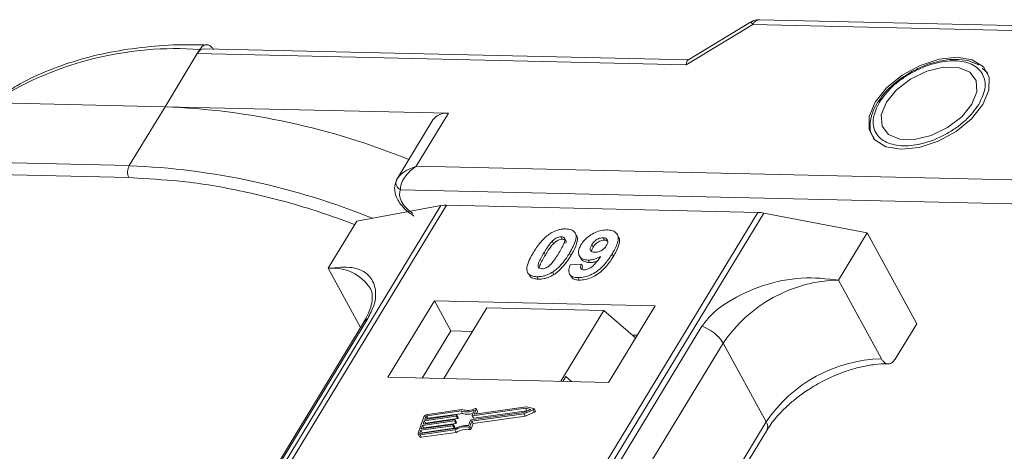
# Model space of a CAD drawing. Header units: millimetres. Extents: x -623 to 852, y 50 to 1083.
# Tile 60 of 72: x 355 to 407, y 1000 to 1023. Entities that reach past the tile are written whole.
import ezdxf

# ---------------------------------------------------------------- set-up
doc = ezdxf.new("R2010")
doc.units = ezdxf.units.MM

msp = doc.modelspace()

# ---------------------------------------------------------------- linework, layer by layer
at = {"color": 7, "linetype": 'Continuous', "lineweight": 15}
for p, q in [((393.446, 1022.782), (390.184, 1020.805)), ((431.662, 1022.044), (393.922, 1022.91)), ((390.095, 1020.561), (393.557, 1022.66)), ((393.557, 1022.66), (431.297, 1021.794)), ((364.624, 1021.146), (364.755, 1021.361)), ((390.203, 1020.817), (364.989, 1021.395)), ((362.943, 1018.384), (364.624, 1021.146)), ((364.624, 1021.146), (390.095, 1020.561)), ((405.705, 1020.22), (405.509, 1020.395)), ((405.735, 1020.201), (405.803, 1020.11)), ((350.424, 1018.671), (362.943, 1018.384)), ((400.209, 1018.806), (400.101, 1018.654)), ((362.943, 1018.384), (361.076, 1015.315)), ((377.714, 1018.045), (362.943, 1018.384)), ((376.9, 1017.699), (375.032, 1014.629)), ((376.033, 1015.283), (377.714, 1018.045)), ((361.076, 1015.315), (325.468, 1016.132)), ((325.454, 1015.51), (361.062, 1014.693)), ((426.629, 1014.122), (376.033, 1015.283)), ((361.062, 1014.693), (361.516, 1014.659)), ((375.051, 1014.659), (374.963, 1014.442)), ((375.201, 1014.057), (426.6, 1012.878)), ((377.317, 1013.234), (355.528, 977.424)), ((355.797, 977.418), (377.603, 1013.255)), ((372.94, 1012.428), (377.317, 1013.234)), ((377.603, 1013.255), (393.82, 1012.883)), ((393.82, 1012.883), (372.013, 977.046)), ((372.346, 977.038), (394.136, 1012.848)), ((394.136, 1012.848), (399.517, 1011.818)), ((372.94, 1012.428), (371.446, 1009.973)), ((383.579, 1011.615), (383.648, 1011.489)), ((384.376, 1011.685), (384.308, 1011.811)), ((385.833, 1011.438), (385.764, 1011.564)), ((386.564, 1011.62), (386.495, 1011.746)), ((398.023, 1009.363), (399.517, 1011.818)), ((399.517, 1011.818), (402.104, 1007.091)), ((383.107, 1011.381), (383.176, 1011.255)), ((385.179, 1011.205), (385.248, 1011.079)), ((382.685, 1010.79), (382.754, 1010.664)), ((384.077, 1010.629), (384.008, 1010.755)), ((384.524, 1010.625), (384.593, 1010.499)), ((386.3, 1010.599), (386.231, 1010.725)), ((371.446, 1009.973), (373.128, 1006.898)), ((384.049, 1010.147), (384.633, 1010.186)), ((384.633, 1010.186), (384.702, 1010.06)), ((384.99, 1010.401), (385.059, 1010.275)), ((381.89, 1009.674), (381.959, 1009.548)), ((382.315, 1009.537), (382.384, 1009.411)), ((383.121, 1009.771), (383.19, 1009.645)), ((384.013, 1009.681), (384.082, 1009.555)), ((384.448, 1009.488), (384.517, 1009.362)), ((400.265, 1005.266), (398.023, 1009.363)), ((376.977, 1008.29), (374.549, 1004.301)), ((388.47, 1008.027), (376.977, 1008.29)), ((376.977, 1008.29), (377.839, 1006.714)), ((379.699, 1007.917), (377.458, 1004.234)), ((385.805, 1007.777), (379.699, 1007.917)), ((386.042, 1004.037), (388.47, 1008.027)), ((358.194, 982.189), (373.506, 1007.354)), ((383.564, 1004.094), (385.805, 1007.777)), ((385.805, 1007.777), (387.449, 1006.349)), ((373.292, 1007.168), (357.979, 982.002)), ((390.911, 1006.955), (375.598, 981.789)), ((400.983, 1005.249), (402.104, 1007.091)), ((377.839, 1006.714), (376.345, 1004.259)), ((378.952, 1006.689), (377.839, 1006.714)), ((387.536, 1006.492), (387.278, 1006.498)), ((376.705, 980.912), (392.018, 1006.078)), ((394.26, 1001.98), (392.018, 1006.078)), ((374.549, 1004.301), (386.042, 1004.037)), ((383.813, 1004.347), (383.658, 1004.092)), ((384.119, 1004.081), (383.813, 1004.347)), ((381.763, 1002.764), (379.076, 1002.383)), ((382.15, 1002.682), (381.763, 1002.764)), ((376.431, 1002.243), (376.126, 1001.392)), ((378.107, 1002.279), (376.446, 1002.043)), ((376.472, 1002.114), (378.132, 1002.35)), ((376.523, 1002.256), (376.472, 1002.114)), ((376.591, 1002.131), (376.523, 1002.256)), ((378.369, 1002.552), (376.581, 1002.298)), ((376.581, 1002.298), (376.65, 1002.172)), ((378.423, 1002.627), (376.607, 1002.369)), ((376.65, 1002.172), (378.438, 1002.426)), ((378.176, 1002.153), (378.107, 1002.279)), ((378.149, 1002.335), (378.136, 1002.3)), ((378.205, 1002.174), (378.136, 1002.3)), ((378.217, 1002.218), (378.149, 1002.344)), ((378.218, 1002.209), (378.149, 1002.335)), ((378.205, 1002.174), (378.218, 1002.209)), ((378.438, 1002.426), (378.369, 1002.552)), ((378.883, 1002.086), (381.642, 1002.478)), ((378.926, 1002.025), (381.635, 1002.41)), ((378.942, 1002.313), (379.041, 1002.587)), ((378.943, 1002.304), (379.012, 1002.178)), ((381.718, 1002.691), (378.959, 1002.299)), ((379.028, 1002.173), (378.959, 1002.299)), ((378.995, 1001.899), (381.704, 1002.283)), ((379.028, 1002.173), (381.787, 1002.565)), ((379.06, 1002.397), (379.152, 1002.654)), ((379.067, 1002.383), (379.06, 1002.397)), ((379.22, 1002.546), (379.151, 1002.672)), ((379.152, 1002.654), (379.221, 1002.528)), ((379.174, 1002.397), (379.221, 1002.528)), ((381.635, 1002.41), (382.127, 1002.617)), ((381.704, 1002.283), (381.635, 1002.41)), ((381.642, 1002.478), (382.004, 1002.63)), ((381.704, 1002.283), (382.196, 1002.491)), ((382.004, 1002.63), (381.718, 1002.691)), ((381.787, 1002.565), (381.718, 1002.691)), ((381.787, 1002.565), (381.828, 1002.556)), ((382.127, 1002.617), (382.196, 1002.491)), ((382.235, 1002.545), (382.166, 1002.672)), ((377.928, 1001.782), (376.268, 1001.546)), ((376.294, 1001.617), (377.954, 1001.853)), ((376.357, 1001.795), (376.294, 1001.617)), ((378.018, 1002.03), (376.357, 1001.795)), ((376.426, 1001.669), (376.357, 1001.795)), ((376.383, 1001.866), (378.043, 1002.101)), ((376.446, 1002.043), (376.383, 1001.866)), ((376.426, 1001.669), (378.087, 1001.904)), ((376.515, 1001.917), (376.446, 1002.043)), ((376.503, 1001.883), (376.515, 1001.917)), ((376.515, 1001.917), (378.176, 1002.153)), ((377.997, 1001.656), (377.928, 1001.782)), ((377.97, 1001.839), (377.958, 1001.803)), ((378.027, 1001.677), (377.958, 1001.803)), ((378.039, 1001.722), (377.97, 1001.848)), ((377.97, 1001.839), (378.039, 1001.713)), ((378.087, 1001.904), (378.018, 1002.03)), ((378.027, 1001.677), (378.039, 1001.713)), ((378.06, 1002.087), (378.047, 1002.051)), ((378.116, 1001.925), (378.047, 1002.051)), ((378.128, 1001.97), (378.059, 1002.096)), ((378.129, 1001.961), (378.06, 1002.087)), ((378.116, 1001.925), (378.129, 1001.961)), ((378.75, 1001.709), (378.819, 1001.583)), ((378.755, 1001.791), (378.853, 1002.065)), ((378.827, 1001.75), (378.926, 1002.025)), ((378.896, 1001.624), (378.827, 1001.75)), ((378.896, 1001.624), (378.995, 1001.899)), ((378.995, 1001.899), (378.926, 1002.025)), ((394.26, 1001.98), (378.99, 976.886)), ((376.127, 1001.337), (376.196, 1001.211)), ((376.268, 1001.546), (376.217, 1001.405)), ((376.217, 1001.405), (376.233, 1001.376)), ((376.225, 1001.305), (378.041, 1001.563)), ((376.294, 1001.179), (376.225, 1001.305)), ((376.25, 1001.376), (378.038, 1001.63)), ((376.337, 1001.42), (376.268, 1001.546)), ((376.294, 1001.179), (378.11, 1001.437)), ((376.325, 1001.386), (376.337, 1001.42)), ((376.337, 1001.42), (377.997, 1001.656)), ((376.414, 1001.635), (376.426, 1001.669)), ((378.11, 1001.437), (378.041, 1001.563)), ((379.288, 976.879), (394.294, 1001.54))]:
    msp.add_line(p, q, dxfattribs=at)
at = {"color": 7, "linetype": 'Continuous', "lineweight": 15, "flags": 128}
for points in [[(401.288, 1016.166), (402.225, 1016.263), (403.213, 1016.585), (404.155, 1017.101), (404.959, 1017.759), (405.546, 1018.495), (405.859, 1019.238), (405.867, 1019.915), (405.57, 1020.458), (404.996, 1020.816), (404.201, 1020.953), (403.264, 1020.856), (402.276, 1020.534), (401.334, 1020.019), (400.53, 1019.36), (399.943, 1018.624), (399.63, 1017.881), (399.622, 1017.205), (399.92, 1016.661), (400.494, 1016.303), (401.288, 1016.166)], [(400.518, 1018.611), (400.256, 1017.957), (400.295, 1017.376), (400.629, 1016.937), (401.218, 1016.695), (401.991, 1016.677), (402.855, 1016.886), (403.706, 1017.297), (404.441, 1017.861), (404.971, 1018.509), (405.233, 1019.162), (405.195, 1019.744), (404.861, 1020.182), (404.272, 1020.425), (403.498, 1020.442), (402.634, 1020.233), (401.783, 1019.822), (401.048, 1019.258), (400.518, 1018.611)], [(378.132, 1002.35), (378.137, 1002.35), (378.141, 1002.35), (378.144, 1002.348), (378.147, 1002.347), (378.148, 1002.344), (378.149, 1002.342), (378.15, 1002.339), (378.149, 1002.335)], [(378.959, 1002.299), (378.955, 1002.298), (378.951, 1002.299), (378.947, 1002.3), (378.945, 1002.302), (378.943, 1002.304), (378.942, 1002.307), (378.942, 1002.31), (378.942, 1002.313)], [(379.076, 1002.383), (379.072, 1002.382), (379.068, 1002.383), (379.064, 1002.384), (379.062, 1002.386), (379.06, 1002.388), (379.059, 1002.391), (379.059, 1002.394), (379.06, 1002.397)], [(379.098, 1002.677), (379.11, 1002.681), (379.121, 1002.683), (379.132, 1002.683), (379.141, 1002.681), (379.148, 1002.676), (379.152, 1002.67), (379.153, 1002.662), (379.152, 1002.654)], [(382.15, 1002.682), (382.16, 1002.678), (382.166, 1002.672), (382.168, 1002.663), (382.167, 1002.653), (382.161, 1002.643), (382.152, 1002.633), (382.14, 1002.624), (382.127, 1002.617)], [(382.196, 1002.491), (382.209, 1002.498), (382.221, 1002.507), (382.23, 1002.517), (382.235, 1002.527), (382.237, 1002.537), (382.235, 1002.545)], [(377.954, 1001.853), (377.958, 1001.853), (377.962, 1001.853), (377.966, 1001.852), (377.968, 1001.85), (377.97, 1001.848), (377.971, 1001.845), (377.971, 1001.842), (377.97, 1001.839)], [(378.043, 1002.101), (378.047, 1002.102), (378.051, 1002.101), (378.055, 1002.1), (378.057, 1002.099), (378.059, 1002.096), (378.06, 1002.093), (378.06, 1002.09), (378.06, 1002.087)], [(376.225, 1001.305), (376.199, 1001.303), (376.175, 1001.305), (376.155, 1001.312), (376.139, 1001.322), (376.127, 1001.336), (376.121, 1001.352), (376.121, 1001.371), (376.126, 1001.392)], [(376.217, 1001.405), (376.216, 1001.398), (376.216, 1001.392), (376.218, 1001.386), (376.222, 1001.381), (376.227, 1001.378), (376.234, 1001.376), (376.242, 1001.375), (376.25, 1001.376)]]:
    msp.add_lwpolyline(points, dxfattribs=at)
at = {"color": 7, "linetype": 'Continuous', "lineweight": 15}
for centre, radius, start, end in [((393.326, 1022.561), 0.252, 23.1821, 61.5127), ((393.956, 1022.468), 0.443, 94.3757, 154.3004), ((363.484, 1003.783), 17.623, 85.8654, 121.5842), ((365.023, 1020.954), 0.443, 94.3757, 154.3004), ((361.425, 980.684), 37.73, 67.8628, 87.6942), ((377.601, 1017.181), 0.871, 82.5288, 143.5265), ((361.669, 1014.99), 0.676, 151.2883, 206.0774), ((359.56, 977.629), 37.716, 67.9083, 87.696), ((375.262, 1014.425), 0.299, 148.8877, 176.6325), ((375.396, 1014.444), 0.433, 180.1193, 243.2863), ((377.563, 1011.851), 1.404, 88.3644, 100.0749), ((393.768, 1010.96), 1.923, 78.9596, 88.4511), ((371.686, 1007.665), 2.32, 32.7281, 95.9449), ((398.191, 1001.926), 7.439, 91.2925, 146.0732), ((373.704, 1006.911), 0.486, 114.0472, 148.0355), ((390.268, 1005.006), 2.052, 31.4947, 71.765), ((400.433, 997.828), 7.439, 91.2925, 146.0732), ((376.636, 1002.142), 0.229, 97.4207, 153.8527), ((376.591, 1002.222), 0.0762, 97.4207, 153.8527), ((378.102, 1002.317), 0.0381, 277.4207, 333.8527), ((378.208, 1002.213), 0.011, 336.9348, 26.0002), ((378.66, 1003.411), 0.907, 251.2927, 294.8085), ((378.705, 1003.395), 0.819, 249.8549, 298.6145), ((378.72, 1003.228), 0.85, 250.6487, 287.8017), ((379.201, 1002.536), 0.0214, 336.1246, 26.8104), ((376.661, 1002.095), 0.0769, 97.5763, 152.4403), ((377.923, 1001.82), 0.0381, 277.4207, 333.8527), ((378.013, 1002.068), 0.0381, 277.4207, 333.8527), ((378.641, 1000.623), 1.173, 84.4424, 120.9301), ((378.029, 1001.717), 0.011, 336.9348, 26.0002), ((378.584, 1000.726), 0.998, 80.3986, 122.9491), ((378.082, 1001.942), 0.0381, 277.4207, 333.8527), ((378.118, 1001.965), 0.011, 336.9348, 26.0002), ((378.171, 1002.19), 0.0381, 277.4207, 333.8527), ((378.761, 1001.782), 0.0736, 261.7629, 334.647), ((378.887, 1002.048), 0.0381, 97.4207, 153.8527), ((379.024, 1002.187), 0.0149, 216.6597, 287.1115), ((393.918, 1001.733), 0.422, 332.7392, 35.9387), ((376.267, 1001.264), 0.0892, 216.6597, 287.1115), ((377.992, 1001.694), 0.0381, 277.4207, 333.8527), ((378.653, 1000.599), 0.998, 80.3986, 122.9491), ((378.83, 1001.656), 0.0736, 261.7629, 334.647)]:
    msp.add_arc(centre, radius, start, end, dxfattribs=at)
msp.add_ellipse((390.44, 1019.931), major_axis=(-0.236, 0.883), ratio=0.289398, start_param=0.084261, end_param=0.701056, dxfattribs=at)
for points, knots in [([(393.922, 1022.906), (393.816, 1022.903), (393.646, 1022.897), (393.506, 1022.805), (393.453, 1022.771)], [0, 0, 0, 0, 0.626203, 1, 1, 1, 1]), ([(365.129, 1021.593), (364.703, 1021.604), (363.604, 1021.631), (361.919, 1021.509), (360.077, 1021.241), (358.334, 1020.815), (356.708, 1020.229), (355.398, 1019.612), (354.698, 1019.131), (354.441, 1018.954)], [0, 0, 0, 0, 0.100418, 0.259289, 0.419092, 0.579855, 0.741745, 0.905084, 1, 1, 1, 1]), ([(364.755, 1021.361), (364.8, 1021.423), (364.892, 1021.547), (365.063, 1021.622), (365.235, 1021.601), (365.377, 1021.497), (365.446, 1021.388), (365.473, 1021.344)], [0, 0, 0, 0, 0.214694, 0.429388, 0.644082, 0.858775, 1, 1, 1, 1]), ([(400.159, 1018.619), (400.363, 1018.896), (400.677, 1019.324), (401.313, 1019.831), (401.86, 1020.175), (402.447, 1020.453), (403.211, 1020.705), (404.122, 1020.823), (404.866, 1020.668), (405.307, 1020.387), (405.543, 1020.091), (405.664, 1019.732), (405.672, 1019.209), (405.465, 1018.779), (405.331, 1018.5)], [0, 0, 0, 0, 0.119721, 0.184837, 0.25, 0.315115, 0.380279, 0.5, 0.619721, 0.684837, 0.75, 0.815115, 0.880279, 1, 1, 1, 1]), ([(405.329, 1020.555), (405.157, 1020.636), (404.8, 1020.805), (404.166, 1020.864), (403.56, 1020.814), (403.01, 1020.693), (402.443, 1020.507), (402.054, 1020.312), (401.844, 1020.207)], [0, 0, 0, 0, 0.1912901, 0.3970639, 0.559818, 0.6867563, 0.8302953, 1, 1, 1, 1]), ([(401.844, 1020.207), (401.562, 1020.035), (401.168, 1019.796), (400.684, 1019.37), (400.396, 1019.081), (400.251, 1018.868), (400.209, 1018.806)], [0, 0, 0, 0, 0.431946, 0.604262, 0.884419, 1, 1, 1, 1]), ([(400.101, 1018.654), (400.073, 1018.616), (399.93, 1018.419), (399.771, 1018.047), (399.653, 1017.547), (399.671, 1017.056), (399.823, 1016.784), (399.896, 1016.653)], [0, 0, 0, 0, 0.055607, 0.284691, 0.52115, 0.769695, 1, 1, 1, 1]), ([(405.331, 1018.5), (405.127, 1018.223), (404.812, 1017.795), (404.177, 1017.288), (403.629, 1016.944), (403.043, 1016.666), (402.278, 1016.414), (401.367, 1016.296), (400.623, 1016.452), (400.183, 1016.732), (399.946, 1017.029), (399.826, 1017.388), (399.817, 1017.91), (400.024, 1018.34), (400.159, 1018.619)], [0, 0, 0, 0, 0.119721, 0.184837, 0.25, 0.315115, 0.380279, 0.5, 0.619721, 0.684837, 0.75, 0.815115, 0.880279, 1, 1, 1, 1]), ([(376.033, 1015.283), (375.807, 1015.196), (375.455, 1015.062), (375.132, 1014.784), (375.045, 1014.644), (375.006, 1014.58)], [0, 0, 0, 0, 0.498413, 0.772937, 1, 1, 1, 1]), ([(376.033, 1015.283), (375.916, 1015.201), (375.681, 1015.038), (375.409, 1014.707), (375.227, 1014.353), (375.21, 1014.152), (375.201, 1014.057)], [0, 0, 0, 0, 0.251519, 0.501784, 0.765632, 1, 1, 1, 1]), ([(361.516, 1014.659), (362.346, 1014.614), (364.188, 1014.514), (367.239, 1013.962), (370.191, 1013.204), (372.065, 1012.529), (372.806, 1012.262)], [0, 0, 0, 0, 0.233249, 0.517195, 0.809137, 1, 1, 1, 1]), ([(374.994, 1014.554), (374.95, 1014.416), (374.859, 1014.133), (374.964, 1013.723), (375.153, 1013.378), (375.438, 1013.023), (375.729, 1012.817), (375.911, 1012.688)], [0, 0, 0, 0, 0.2080001, 0.4277837, 0.5804151, 0.736816, 1, 1, 1, 1]), ([(375.857, 1012.819), (375.737, 1012.911), (375.489, 1013.102), (375.242, 1013.449), (375.125, 1013.791), (375.176, 1013.97), (375.201, 1014.057)], [0, 0, 0, 0, 0.241864, 0.5, 0.758136, 1, 1, 1, 1]), ([(383.021, 1011.789), (383.072, 1011.82), (383.174, 1011.881), (383.339, 1011.949), (383.505, 1011.997), (383.641, 1012.017), (383.748, 1012.024), (383.801, 1012.024), (383.828, 1012.024)], [0, 0, 0, 0, 0.193776, 0.3936, 0.587864, 0.788908, 0.894169, 1, 1, 1, 1]), ([(383.828, 1012.024), (383.921, 1012.015), (384.109, 1011.998), (384.288, 1011.871), (384.373, 1011.686), (384.33, 1011.313), (384.145, 1010.992), (384.008, 1010.755)], [0, 0, 0, 0, 0.147566, 0.296688, 0.431278, 0.580404, 1, 1, 1, 1]), ([(384.611, 1011.194), (384.667, 1011.276), (384.779, 1011.442), (385.041, 1011.672), (385.353, 1011.849), (385.691, 1011.962), (385.896, 1011.97), (386.002, 1011.974)], [0, 0, 0, 0, 0.197927, 0.397728, 0.597413, 0.790584, 1, 1, 1, 1]), ([(386.002, 1011.974), (386.095, 1011.965), (386.283, 1011.948), (386.466, 1011.817), (386.561, 1011.625), (386.534, 1011.293), (386.383, 1010.98), (386.253, 1010.762), (386.231, 1010.725)], [0, 0, 0, 0, 0.148288, 0.297745, 0.443713, 0.607791, 0.934708, 1, 1, 1, 1]), ([(382.132, 1010.803), (382.184, 1010.885), (382.301, 1011.071), (382.55, 1011.395), (382.809, 1011.651), (383, 1011.776), (383.021, 1011.789)], [0, 0, 0, 0, 0.236731, 0.537555, 0.949668, 1, 1, 1, 1]), ([(383.107, 1011.381), (383.15, 1011.423), (383.219, 1011.491), (383.344, 1011.567), (383.457, 1011.605), (383.534, 1011.614), (383.574, 1011.615), (383.579, 1011.615)], [0, 0, 0, 0, 0.334804, 0.542561, 0.750382, 0.970721, 1, 1, 1, 1]), ([(383.176, 1011.255), (383.219, 1011.297), (383.288, 1011.365), (383.413, 1011.441), (383.526, 1011.479), (383.603, 1011.488), (383.643, 1011.488), (383.648, 1011.489)], [0, 0, 0, 0, 0.334804, 0.542561, 0.750382, 0.970721, 1, 1, 1, 1]), ([(383.579, 1011.615), (383.617, 1011.61), (383.687, 1011.603), (383.753, 1011.553), (383.779, 1011.461), (383.746, 1011.291), (383.623, 1011.049), (383.514, 1010.865), (383.459, 1010.773)], [0, 0, 0, 0, 0.104614, 0.188814, 0.273512, 0.444127, 0.719481, 1, 1, 1, 1]), ([(383.648, 1011.489), (383.686, 1011.484), (383.757, 1011.477), (383.821, 1011.427), (383.845, 1011.36), (383.832, 1011.306), (383.826, 1011.28)], [0, 0, 0, 0, 0.293658, 0.530016, 0.767769, 1, 1, 1, 1]), ([(384.077, 1010.629), (384.125, 1010.711), (384.276, 1010.966), (384.42, 1011.304), (384.443, 1011.582), (384.381, 1011.657), (384.364, 1011.678)], [0, 0, 0, 0, 0.220552, 0.687786, 0.91457, 1, 1, 1, 1]), ([(385.179, 1011.205), (385.214, 1011.258), (385.27, 1011.343), (385.391, 1011.452), (385.509, 1011.516), (385.639, 1011.559), (385.719, 1011.562), (385.764, 1011.564)], [0, 0, 0, 0, 0.2913202, 0.4655393, 0.6416315, 0.798664, 1, 1, 1, 1]), ([(385.764, 1011.564), (385.81, 1011.559), (385.903, 1011.548), (385.985, 1011.473), (386.018, 1011.374), (385.991, 1011.261), (385.95, 1011.187), (385.931, 1011.153)], [0, 0, 0, 0, 0.207955, 0.420406, 0.62732, 0.827707, 1, 1, 1, 1]), ([(386.3, 1010.599), (386.348, 1010.681), (386.493, 1010.929), (386.621, 1011.262), (386.629, 1011.526), (386.566, 1011.598), (386.553, 1011.613)], [0, 0, 0, 0, 0.2271221, 0.6848597, 0.9348975, 1, 1, 1, 1]), ([(382.685, 1010.79), (382.71, 1010.831), (382.761, 1010.913), (382.832, 1011.024), (382.9, 1011.123), (382.963, 1011.209), (383.029, 1011.296), (383.081, 1011.353), (383.107, 1011.381)], [0, 0, 0, 0, 0.205942, 0.411959, 0.558149, 0.704502, 0.851801, 1, 1, 1, 1]), ([(382.754, 1010.664), (382.779, 1010.705), (382.83, 1010.787), (382.901, 1010.898), (382.969, 1010.996), (383.032, 1011.083), (383.098, 1011.17), (383.15, 1011.227), (383.176, 1011.255)], [0, 0, 0, 0, 0.2059417, 0.4119594, 0.558149, 0.7045024, 0.8518015, 1, 1, 1, 1]), ([(384.99, 1010.401), (384.897, 1010.411), (384.711, 1010.431), (384.54, 1010.569), (384.462, 1010.761), (384.495, 1010.981), (384.576, 1011.13), (384.611, 1011.194)], [0, 0, 0, 0, 0.210189, 0.421773, 0.623603, 0.837034, 1, 1, 1, 1]), ([(385.332, 1010.808), (385.286, 1010.813), (385.199, 1010.822), (385.117, 1010.882), (385.086, 1010.964), (385.107, 1011.077), (385.152, 1011.157), (385.179, 1011.205)], [0, 0, 0, 0, 0.213937, 0.398075, 0.583091, 0.751666, 1, 1, 1, 1]), ([(385.165, 1010.858), (385.168, 1010.884), (385.175, 1010.954), (385.219, 1011.031), (385.248, 1011.079)], [0, 0, 0, 0, 0.366323, 1, 1, 1, 1]), ([(385.248, 1011.079), (385.283, 1011.132), (385.339, 1011.217), (385.459, 1011.326), (385.578, 1011.39), (385.708, 1011.433), (385.788, 1011.436), (385.833, 1011.438)], [0, 0, 0, 0, 0.29132, 0.465539, 0.641632, 0.798664, 1, 1, 1, 1]), ([(385.931, 1011.153), (385.898, 1011.104), (385.843, 1011.022), (385.718, 1010.92), (385.59, 1010.855), (385.455, 1010.812), (385.373, 1010.81), (385.332, 1010.808)], [0, 0, 0, 0, 0.2673945, 0.4472142, 0.6271221, 0.8130653, 1, 1, 1, 1]), ([(385.833, 1011.438), (385.881, 1011.434), (385.954, 1011.428), (385.992, 1011.389), (386.006, 1011.376)], [0, 0, 0, 0, 0.652821, 1, 1, 1, 1]), ([(381.811, 1009.805), (381.803, 1009.838), (381.787, 1009.907), (381.798, 1010.054), (381.847, 1010.244), (381.938, 1010.452), (382.035, 1010.639), (382.1, 1010.748), (382.132, 1010.803)], [0, 0, 0, 0, 0.1184406, 0.2393457, 0.4595932, 0.6849248, 0.8422399, 1, 1, 1, 1]), ([(382.564, 1009.946), (382.518, 1009.952), (382.443, 1009.962), (382.384, 1010.019), (382.366, 1010.114), (382.402, 1010.284), (382.527, 1010.524), (382.632, 1010.701), (382.685, 1010.79)], [0, 0, 0, 0, 0.1253702, 0.2022903, 0.2791788, 0.4647576, 0.7305818, 1, 1, 1, 1]), ([(382.456, 1010.032), (382.461, 1010.065), (382.475, 1010.181), (382.599, 1010.399), (382.702, 1010.575), (382.754, 1010.664)], [0, 0, 0, 0, 0.166989, 0.580698, 1, 1, 1, 1]), ([(383.459, 1010.773), (383.433, 1010.732), (383.383, 1010.65), (383.311, 1010.539), (383.243, 1010.44), (383.18, 1010.353), (383.113, 1010.265), (383.061, 1010.208), (383.035, 1010.18)], [0, 0, 0, 0, 0.20527, 0.410616, 0.55715, 0.703844, 0.851471, 1, 1, 1, 1]), ([(384.008, 1010.755), (383.957, 1010.673), (383.84, 1010.487), (383.595, 1010.17), (383.339, 1009.914), (383.149, 1009.79), (383.121, 1009.771)], [0, 0, 0, 0, 0.237281, 0.538591, 0.932677, 1, 1, 1, 1]), ([(383.19, 1009.645), (383.239, 1009.678), (383.337, 1009.744), (383.499, 1009.883), (383.672, 1010.061), (383.833, 1010.262), (383.967, 1010.452), (384.04, 1010.57), (384.077, 1010.629)], [0, 0, 0, 0, 0.118595, 0.239509, 0.447458, 0.659935, 0.829685, 1, 1, 1, 1]), ([(386.231, 1010.725), (386.179, 1010.644), (386.023, 1010.397), (385.75, 1010.058), (385.361, 1009.75), (384.999, 1009.57), (384.681, 1009.492), (384.51, 1009.489), (384.448, 1009.488)], [0, 0, 0, 0, 0.142337, 0.429127, 0.589943, 0.751205, 0.909895, 1, 1, 1, 1]), ([(384.517, 1009.362), (384.617, 1009.366), (384.819, 1009.374), (385.154, 1009.483), (385.484, 1009.661), (385.861, 1009.976), (386.115, 1010.304), (386.262, 1010.539), (386.3, 1010.599)], [0, 0, 0, 0, 0.14324, 0.28761, 0.430449, 0.591135, 0.89544, 1, 1, 1, 1]), ([(384.605, 1010.506), (384.618, 1010.476), (384.66, 1010.381), (384.822, 1010.296), (384.988, 1010.281), (385.059, 1010.275)], [0, 0, 0, 0, 0.20752, 0.66568, 1, 1, 1, 1]), ([(384.767, 1009.896), (384.808, 1009.898), (384.89, 1009.903), (385.036, 1009.961), (385.201, 1010.063), (385.415, 1010.284), (385.545, 1010.468), (385.634, 1010.595)], [0, 0, 0, 0, 0.112015, 0.224355, 0.367768, 0.565827, 1, 1, 1, 1]), ([(385.634, 1010.595), (385.583, 1010.566), (385.478, 1010.507), (385.34, 1010.455), (385.229, 1010.425), (385.148, 1010.41), (385.068, 1010.402), (385.016, 1010.401), (384.99, 1010.401)], [0, 0, 0, 0, 0.243491, 0.496266, 0.61821, 0.741704, 0.870158, 1, 1, 1, 1]), ([(373.506, 1007.354), (373.624, 1007.589), (373.926, 1008.189), (373.938, 1008.984), (373.583, 1009.689), (372.768, 1010.104), (371.885, 1010.016), (371.446, 1009.973)], [0, 0, 0, 0, 0.125713, 0.321276, 0.524466, 0.763484, 1, 1, 1, 1]), ([(383.035, 1010.18), (382.993, 1010.138), (382.924, 1010.07), (382.8, 1009.995), (382.688, 1009.956), (382.61, 1009.947), (382.57, 1009.946), (382.564, 1009.946)], [0, 0, 0, 0, 0.333678, 0.540413, 0.747264, 0.961209, 1, 1, 1, 1]), ([(384.448, 1009.488), (384.354, 1009.497), (384.185, 1009.514), (384.028, 1009.63), (383.958, 1009.806), (383.987, 1009.991), (384.036, 1010.114), (384.049, 1010.147)], [0, 0, 0, 0, 0.2427882, 0.4388655, 0.6348012, 0.9009361, 1, 1, 1, 1]), ([(384.633, 1010.186), (384.613, 1010.137), (384.582, 1010.061), (384.593, 1009.971), (384.639, 1009.922), (384.703, 1009.9), (384.75, 1009.897), (384.767, 1009.896)], [0, 0, 0, 0, 0.3447142, 0.5290593, 0.7142089, 0.8921959, 1, 1, 1, 1]), ([(384.663, 1009.919), (384.665, 1009.945), (384.669, 1009.99), (384.692, 1010.039), (384.702, 1010.06)], [0, 0, 0, 0, 0.569737, 1, 1, 1, 1]), ([(385.059, 1010.275), (385.108, 1010.276), (385.209, 1010.278), (385.341, 1010.308), (385.419, 1010.335), (385.441, 1010.342)], [0, 0, 0, 0, 0.409454, 0.83528, 1, 1, 1, 1]), ([(382.315, 1009.537), (382.267, 1009.54), (382.172, 1009.545), (382.046, 1009.575), (381.939, 1009.626), (381.872, 1009.689), (381.831, 1009.751), (381.818, 1009.786), (381.811, 1009.805)], [0, 0, 0, 0, 0.192635, 0.388697, 0.582015, 0.783044, 0.890959, 1, 1, 1, 1]), ([(381.962, 1009.551), (381.974, 1009.537), (382.01, 1009.497), (382.101, 1009.454), (382.207, 1009.426), (382.304, 1009.414), (382.357, 1009.412), (382.384, 1009.411)], [0, 0, 0, 0, 0.143925, 0.415852, 0.697483, 0.848301, 1, 1, 1, 1]), ([(383.121, 1009.771), (383.071, 1009.741), (382.968, 1009.68), (382.803, 1009.612), (382.637, 1009.564), (382.501, 1009.544), (382.394, 1009.537), (382.341, 1009.537), (382.315, 1009.537)], [0, 0, 0, 0, 0.193769, 0.393564, 0.587886, 0.789131, 0.894283, 1, 1, 1, 1]), ([(382.384, 1009.411), (382.432, 1009.411), (382.531, 1009.412), (382.689, 1009.435), (382.855, 1009.48), (382.995, 1009.537), (383.107, 1009.595), (383.163, 1009.629), (383.19, 1009.645)], [0, 0, 0, 0, 0.193594, 0.390501, 0.584817, 0.78683, 0.892868, 1, 1, 1, 1]), ([(384.086, 1009.557), (384.121, 1009.51), (384.19, 1009.418), (384.364, 1009.37), (384.478, 1009.364), (384.517, 1009.362)], [0, 0, 0, 0, 0.4158523, 0.8021376, 1, 1, 1, 1]), ([(398.023, 1009.363), (397.393, 1009.432), (396.131, 1009.568), (394.085, 1009.144), (392.451, 1008.394), (391.388, 1007.608), (391.04, 1007.132), (390.911, 1006.955)], [0, 0, 0, 0, 0.249096, 0.498243, 0.745205, 0.90541, 1, 1, 1, 1]), ([(373.63, 1008.917), (373.641, 1008.902), (373.71, 1008.809), (373.746, 1008.605), (373.73, 1008.2), (373.596, 1007.719), (373.39, 1007.348), (373.29, 1007.167)], [0, 0, 0, 0, 0.054359, 0.333223, 0.559722, 0.78604, 1, 1, 1, 1]), ([(397.048, 1004.015), (397.399, 1004.191), (397.891, 1004.437), (398.629, 1004.696), (399.243, 1004.866), (399.925, 1004.975), (400.392, 1005.017), (400.6, 1004.998), (400.615, 1004.997)], [0, 0, 0, 0, 0.288391, 0.40474, 0.594322, 0.785544, 0.984773, 1, 1, 1, 1]), ([(400.983, 1005.249), (400.938, 1005.187), (400.846, 1005.063), (400.675, 1004.988), (400.503, 1005.009), (400.361, 1005.113), (400.292, 1005.222), (400.265, 1005.266)], [0, 0, 0, 0, 0.2146939, 0.4293877, 0.6440816, 0.8587754, 1, 1, 1, 1]), ([(394.309, 1001.542), (394.358, 1001.627), (394.529, 1001.926), (394.936, 1002.405), (395.463, 1002.918), (396.018, 1003.367), (396.544, 1003.729), (396.913, 1003.938), (397.048, 1004.015)], [0, 0, 0, 0, 0.097286, 0.340622, 0.525469, 0.686972, 0.885597, 1, 1, 1, 1])]:
    msp.add_open_spline(points, degree=3, knots=knots, dxfattribs=at)

doc.saveas('drawing.dxf')
